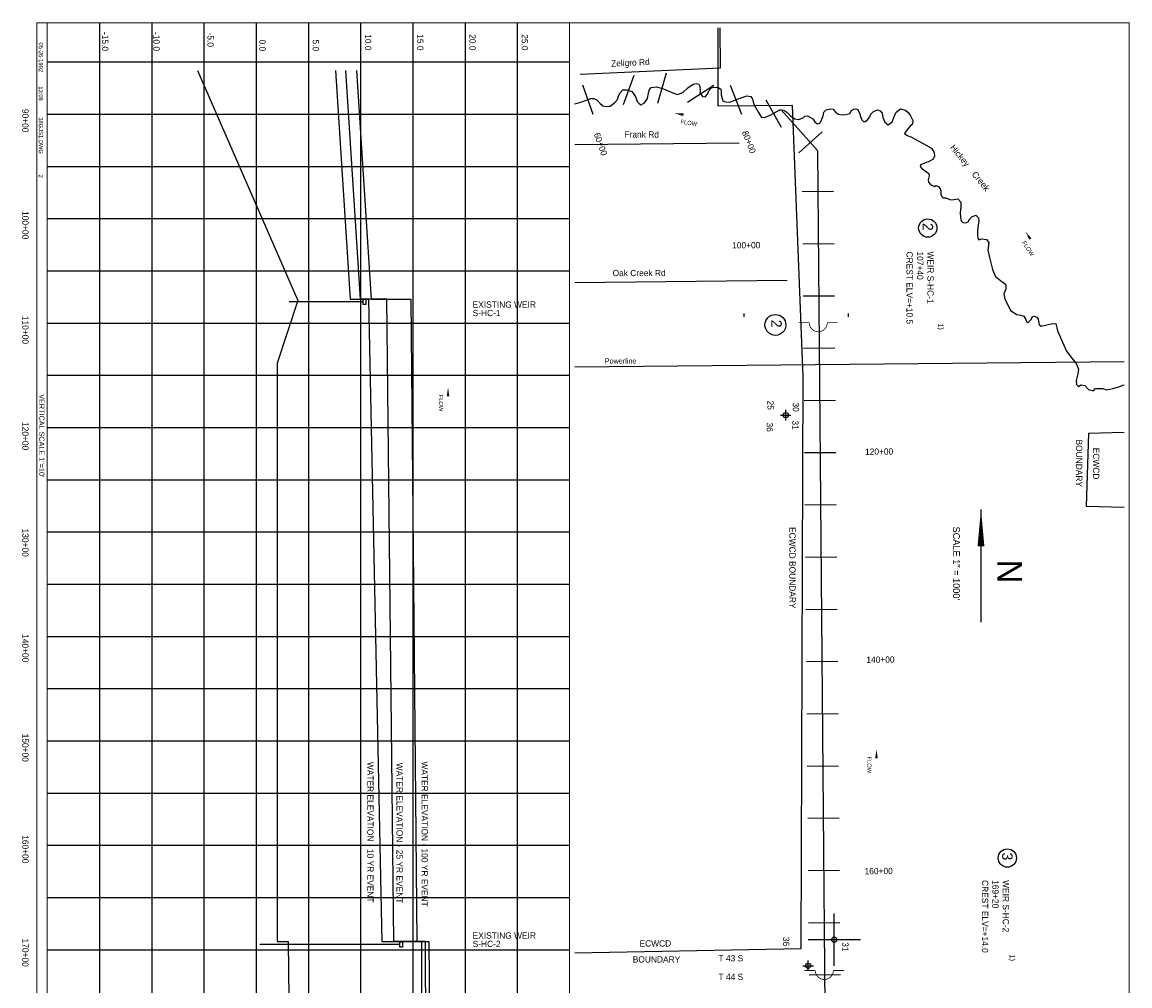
# Model space of a CAD drawing. Extents: x 275511 to 286231, y 848801 to 864811.
# Tile 2 of 2: x 275626 to 286231, y 855586 to 864811. Entities that reach past the tile are written whole.
import ezdxf
from ezdxf.enums import TextEntityAlignment as Align

# ---------------------------------------------------------------- set-up
doc = ezdxf.new("R2010")
doc.units = 0
doc.header["$LTSCALE"] = 1067
doc.header["$PDMODE"] = 34
doc.header["$PDSIZE"] = 50
for name, pattern in [('DASHED', [0]), ('DIVIDE', [0]), ('STREAM', [0])]:
    doc.linetypes.add(name, pattern=pattern)
doc.layers.get('0').update_dxf_attribs({"linetype": 'CONTINUOUS'})
for name, color, linetype in [('100YRWSEL', 15, 'CONTINUOUS'), ('10YRWSEL', 15, 'CONTINUOUS'), ('25YRWSEL', 15, 'CONTINUOUS'), ('BORDER', 1, 'CONTINUOUS'), ('ECWCD', 10, 'CONTINUOUS'), ('EG', 7, 'CONTINUOUS'), ('EXISTING', 7, 'CONTINUOUS'), ('GRID', 2, 'CONTINUOUS'), ('MINROADS', 7, 'CONTINUOUS'), ('POWERLINES', 14, 'DIVIDE'), ('SEC', 2, 'CONTINUOUS'), ('STATIONS', 7, 'CONTINUOUS'), ('STRUCTTEXT', 7, 'CONTINUOUS'), ('STRUCTURES', 1, 'CONTINUOUS'), ('TEXT', 7, 'CONTINUOUS'), ('TRUNKS', 5, 'STREAM'), ('WATER', 4, 'CONTINUOUS')]:
    doc.layers.add(name, color=color, linetype=linetype)

# ---------------------------------------------------------------- blocks, each defined once
blk = doc.blocks.new('TICK')
at = {"color": 0}
for points in [[(500, 0), (500, 1000)], [(0, 500), (1000, 500)]]:
    blk.add_lwpolyline(points, dxfattribs=at)
blk.add_point((500, 500), dxfattribs=at)
blk = doc.blocks.new('WEIR')
at = {"layer": 'STRUCTURES', "color": 0, "const_width": 30}
blk.add_lwpolyline([(13, 761), (13, 358, -1), (13, -332), (13, -734)], format="xyb", dxfattribs=at)
blk = doc.blocks.new('LOGON')
at = {"color": 0}
blk.add_attdef('DATE', text='', height=1, dxfattribs=at).set_placement((-1.87, 1.76), align=Align.RIGHT)
for tag, p in [('TIME', (1.56, 1.76)), ('DRAWING', (8.97, 1.76)), ('OPERATOR', (22.66, 1.76))]:
    blk.add_attdef(tag, p, '', height=1, dxfattribs=at)
blk = doc.blocks.new('FLARROW')
at = {"color": 0}
blk.add_lwpolyline([(-0.28, 0.019, 0, 0.05, 0), (-0.112, 0.019, 0, 0, -0.087559), (-0.012, 0.001, 0, 0, 0.245722), (0.075, 0.013, 0, 0, -0.309425), (0.212, 0.015, 0, 0, 0), (0.278, 0.013, 0, 0, 0)], format="xyseb", dxfattribs=at)
blk.add_text('FLOW', height=0.08, dxfattribs=at).set_placement((0.015, -0.157), align=Align.CENTER)
blk = doc.blocks.new('PROFWEIR')
at = {"layer": 'EXISTING', "color": 0}
blk.add_lwpolyline([(0, 25), (0, 50), (25, 50), (25, 0), (0, 0)], close=True, dxfattribs=at)
blk.add_lwpolyline([(25, 25), (735, 25)], dxfattribs=at)

msp = doc.modelspace()

# ---------------------------------------------------------------- linework, layer by layer
at = {"layer": '100YRWSEL', "color": 0}
msp.add_lwpolyline([(278826, 864348), (278966, 862158), (279347, 862158), (279404, 856011), (279519, 856011), (279567, 850758), (279572, 849431)], dxfattribs=at)
at = {"layer": '10YRWSEL', "color": 0}
msp.add_lwpolyline([(278626, 864348), (278766, 862158), (278942, 862158), (279071, 856011), (279448, 856011), (279457, 850758), (279462, 849431)], dxfattribs=at)
at = {"layer": '25YRWSEL', "color": 0}
msp.add_lwpolyline([(279512, 849431), (279507, 850758), (279489, 856011), (279184, 856011), (279117, 862158), (278866, 862158), (278726, 864348)], dxfattribs=at)
at = {"layer": 'BORDER', "color": 0, "const_width": 10}
msp.add_lwpolyline([(275766, 864806), (275766, 848806), (286226, 848806), (286226, 864806)], close=True, dxfattribs=at)
for points in [[(275866, 864806), (275866, 848806)], [(280866, 864806), (280866, 848806)]]:
    msp.add_lwpolyline(points, dxfattribs=at)
at = {"layer": 'ECWCD', "color": 0}
for p, q in [((283083, 855943), (283104, 861420)), ((280916, 855901), (283083, 855943))]:
    msp.add_line(p, q, dxfattribs=at)
for points in [[(283104, 861420), (283000, 864014), (282289, 864007), (282290, 864756)], [(286176, 860883), (285836, 860875), (285814, 860179), (286176, 860167)]]:
    msp.add_lwpolyline(points, dxfattribs=at)
at = {"layer": 'EG', "color": 0, "linetype": 'DASHED'}
msp.add_lwpolyline([(277306, 864348), (278266, 862148), (278066, 861548), (278066, 856011), (278173, 856011), (278251, 849431)], dxfattribs=at)
at = {"layer": 'EXISTING', "color": 0}
for points in [[(278532, 855981), (277903, 855981)], [(279242, 855981), (278532, 855981)]]:
    msp.add_lwpolyline(points, dxfattribs=at)
msp.add_lwpolyline([(279267, 855981), (279267, 855956), (279242, 855956), (279242, 856006), (279267, 856006)], close=True, dxfattribs=at)
at = {"layer": 'GRID', "color": 0}
for points in [[(276366, 864806), (276366, 848806)], [(276866, 864806), (276866, 848806)], [(277366, 864806), (277366, 848806)], [(277866, 864806), (277866, 848806)], [(278366, 864806), (278366, 848806)], [(278866, 864806), (278866, 848806)], [(279366, 864806), (279366, 848806)], [(279866, 864806), (279866, 848806)], [(280366, 864806), (280366, 848806)], [(275866, 864431), (280866, 864431)], [(275866, 863931), (280866, 863931)], [(275866, 863431), (280866, 863431)], [(275866, 862931), (280866, 862931)], [(275866, 862431), (280866, 862431)], [(275866, 861931), (280866, 861931)], [(275866, 861431), (280866, 861431)], [(275866, 860931), (280866, 860931)], [(275866, 860431), (280866, 860431)], [(275866, 859931), (280866, 859931)], [(275866, 859431), (280866, 859431)], [(275866, 858931), (280866, 858931)], [(275866, 858431), (280866, 858431)], [(275866, 857931), (280866, 857931)], [(275866, 857431), (280866, 857431)], [(275866, 856931), (280866, 856931)], [(275866, 856431), (280866, 856431)], [(275866, 855931), (280866, 855931)]]:
    msp.add_lwpolyline(points, dxfattribs=at)
at = {"layer": 'MINROADS', "color": 0}
for points in [[(282305, 864756), (282310, 864371), (280969, 864310)], [(282491, 863653), (280916, 863637)], [(280916, 862318), (282952, 862341)]]:
    msp.add_lwpolyline(points, dxfattribs=at)
at = {"layer": 'POWERLINES', "color": 0}
msp.add_lwpolyline([(280916, 861512), (286176, 861564)], dxfattribs=at)
at = {"layer": 'SEC', "color": 0}
for p in [(282937, 861049), (283151, 855778)]:
    msp.add_point(p, dxfattribs=at)
at = {"layer": 'STATIONS', "color": 0}
for p, q in [((281481, 864302), (281379, 864020)), ((281791, 864322), (281709, 864034)), ((280991, 864212), (281091, 863930)), ((282248, 864204), (281996, 864042)), ((282405, 864209), (282513, 863929)), ((282746, 864069), (282892, 863806)), ((283284, 863762), (283061, 863561)), ((283395, 863189), (283095, 863187)), ((283399, 862689), (283099, 862687)), ((283403, 862189), (283103, 862187)), ((283408, 861689), (283108, 861687)), ((283412, 861189), (283112, 861187)), ((283416, 860690), (283116, 860687)), ((283421, 860190), (283121, 860187)), ((283425, 859690), (283125, 859687)), ((283429, 859190), (283129, 859187)), ((283434, 858690), (283134, 858687)), ((283438, 858190), (283138, 858187)), ((283442, 857690), (283142, 857687)), ((283447, 857190), (283147, 857187)), ((283451, 856690), (283151, 856687)), ((283455, 856190), (283155, 856187)), ((283460, 855690), (283160, 855687))]:
    msp.add_line(p, q, dxfattribs=at)
at = {"layer": 'STRUCTTEXT', "color": 0}
for centre, radius in [((284297, 862840), 87.5), ((282838, 861913), 100), ((285058, 856809), 87.5)]:
    msp.add_circle(centre, radius, dxfattribs=at)
at = {"layer": 'TEXT', "color": 0}
for p, q in [((282535, 862021), (282535, 861991)), ((283535, 862021), (283535, 861991)), ((284806, 860146), (284806, 859066))]:
    msp.add_line(p, q, dxfattribs=at)
msp.add_lwpolyline([(284806, 860146, 0, 65.7, 0), (284806, 859794, 65.7, 65.7, 0)], format="xyseb", dxfattribs=at)
at = {"layer": 'TRUNKS', "color": 0}
for points in [[(280916, 864028), (280983, 864050), (281070, 864082), (281101, 864082), (281132, 864064), (281160, 864032), (281187, 864010), (281220, 864004), (281257, 864008), (281300, 864043), (281326, 864070), (281337, 864105), (281352, 864136), (281376, 864162), (281420, 864164), (281462, 864149), (281481, 864123), (281501, 864091), (281515, 864051), (281532, 864034), (281550, 864021), (281583, 864039), (281613, 864080), (281624, 864133), (281628, 864161), (281647, 864186), (281700, 864192), (281768, 864173), (281855, 864136), (281899, 864119), (281950, 864137), (282000, 864183), (282050, 864218), (282078, 864225), (282104, 864219), (282113, 864197), (282116, 864155), (282114, 864136), (282129, 864112), (282140, 864101), (282164, 864097), (282188, 864123), (282201, 864154), (282225, 864182), (282249, 864189), (282291, 864187), (282315, 864170), (282317, 864143), (282319, 864117), (282328, 864080), (282335, 864058), (282359, 864047), (282399, 864046), (282501, 864085), (282564, 864106), (282602, 864099), (282619, 864073), (282631, 864027), (282677, 863947), (282704, 863899), (282743, 863901), (282789, 863921), (282880, 863972), (282894, 863971), (283241, 863584), (283309, 855766), (283364, 848856)], [(282894, 863971), (282918, 863970), (282948, 863950), (282981, 863913), (283023, 863887), (283058, 863881), (283104, 863894), (283121, 863912), (283145, 863916), (283196, 863886), (283214, 863858), (283238, 863838), (283262, 863843), (283277, 863867), (283294, 863915), (283300, 863950), (283324, 863972), (283364, 863981), (283392, 863977), (283414, 863951), (283443, 863929), (283478, 863923), (283513, 863927), (283550, 863936), (283565, 863967), (283589, 863978), (283609, 863983), (283628, 863976), (283642, 863939), (283655, 863898), (283664, 863876), (283682, 863860), (283695, 863856), (283719, 863876), (283743, 863905), (283751, 863929), (283777, 863957), (283814, 863973), (283841, 863962), (283861, 863940), (283865, 863899), (283887, 863853), (283916, 863827), (283957, 863858), (283979, 863913), (283994, 863950), (284035, 863983), (284084, 863968), (284110, 863946), (284130, 863913), (284154, 863870), (284150, 863835), (284124, 863811), (284100, 863782), (284074, 863745), (284098, 863727), (284135, 863714), (284282, 863634), (284333, 863606), (284359, 863565), (284362, 863530), (284347, 863501), (284305, 863473), (284281, 863468), (284251, 863455), (284231, 863448), (284225, 863428), (284244, 863407), (284284, 863378), (284306, 863361), (284310, 863339), (284302, 863302), (284304, 863280), (284324, 863258), (284361, 863239), (284374, 863248), (284399, 863237), (284418, 863208), (284421, 863187), (284421, 863165), (284430, 863141), (284445, 863128), (284469, 863128), (284513, 863111), (284546, 863115), (284585, 863120), (284614, 863089), (284612, 863043), (284608, 862986), (284610, 862943), (284615, 862908), (284632, 862892), (284657, 862890), (284683, 862899), (284698, 862928), (284720, 862948), (284757, 862963), (284783, 862937), (284786, 862907), (284775, 862852), (284773, 862804), (284773, 862775), (284776, 862742), (284787, 862729), (284811, 862736), (284859, 862732), (284881, 862701), (284872, 862629), (284888, 862557), (284915, 862443), (284946, 862376), (284992, 862339), (285027, 862313), (285043, 862293), (285045, 862256), (285024, 862212), (285033, 862164), (285090, 862051), (285150, 862014), (285185, 862007), (285217, 861997), (285235, 861964), (285244, 861938), (285257, 861936), (285288, 861964), (285298, 861993), (285314, 861997), (285340, 861987), (285353, 861967), (285356, 861947), (285364, 861917), (285382, 861901), (285408, 861908), (285448, 861917), (285478, 861924), (285524, 861926), (285540, 861856), (285624, 861662), (285721, 861538), (285739, 861490), (285735, 861444), (285718, 861381), (285720, 861343), (285740, 861322), (285764, 861339), (285799, 861333), (285836, 861294), (285885, 861281), (285904, 861305), (285970, 861305), (286011, 861290), (286068, 861304), (286125, 861319), (286164, 861335), (286176, 861340)]]:
    msp.add_lwpolyline(points, dxfattribs=at)

# ---------------------------------------------------------------- block references
at = {"color": 0, "xscale": 0.5, "yscale": 0.5, "zscale": 0.5}
msp.add_blockref('TICK', (283151, 855778), dxfattribs=at)
at = {"layer": 'STRUCTURES', "color": 0, "xscale": 0.25, "yscale": 0.25, "zscale": 0.25, "rotation": 270}
for p in [(283245, 861937), (283303, 855736)]:
    msp.add_blockref('WEIR', p, dxfattribs=at)
at = {"layer": 'TEXT', "color": 0, "xscale": 40, "yscale": 40, "zscale": 40, "rotation": 270}
msp.add_blockref('LOGON', (275715, 864259), dxfattribs=at).add_auto_attribs({'DATE': '05-26-1992', 'TIME': '13:08', 'OPERATOR': '2', 'DRAWING': '38GJS1.DWG'})
at = {"layer": 'TEXT', "color": 0, "rotation": 180}
msp.add_blockref('PROFWEIR', (278917, 862158), dxfattribs=at)
at = {"layer": 'TRUNKS', "color": 0, "xscale": 500, "yscale": 500, "zscale": 500}
for p, rotation in [((282011, 863907), 351.2389017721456), ((285302, 862683), 303.1782049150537), ((279694, 861173), 270), ((283796, 857709), 270)]:
    msp.add_blockref('FLARROW', p, dxfattribs=dict(at, rotation=rotation))

# ---------------------------------------------------------------- texts
at = {"layer": '100YRWSEL', "color": 0}
msp.add_text('WATER ELEVATION - 100 YR EVENT', height=60, rotation=270, dxfattribs=at).set_placement((279450, 857734))
at = {"layer": '10YRWSEL', "color": 0}
msp.add_text('WATER ELEVATION - 10 YR EVENT', height=60, rotation=270, dxfattribs=at).set_placement((278930, 857730))
at = {"layer": '25YRWSEL', "color": 0}
msp.add_text('WATER ELEVATION - 25 YR EVENT', height=60, rotation=270, dxfattribs=at).set_placement((279210, 857722))
at = {"layer": 'ECWCD', "color": 0}
for s, p in [('BOUNDARY', (285716, 860816)), ('ECWCD', (285879, 860737)), ('ECWCD BOUNDARY', (282971, 859978))]:
    msp.add_text(s, height=60, rotation=270, dxfattribs=at).set_placement(p)
for s, p in [('ECWCD', (281537, 855962)), ('BOUNDARY', (281472, 855809))]:
    msp.add_text(s, height=60, dxfattribs=at).set_placement(p)
at = {"layer": 'MINROADS', "color": 0}
msp.add_text('Zeligro Rd', height=60, rotation=3, dxfattribs=at).set_placement((281266, 864384))
for s, p in [('Frank Rd', (281393, 863706)), ('Oak Creek Rd', (281279, 862380))]:
    msp.add_text(s, height=60, dxfattribs=at).set_placement(p)
at = {"layer": 'POWERLINES', "color": 0}
msp.add_text('Powerline', height=50, dxfattribs=at).set_placement((281204, 861543))
at = {"layer": 'STATIONS', "color": 0}
for s, rotation, p in [('60+00', 289.6251, (281136, 863634)), ('80+00', 291.2908, (282557, 863653)), ('100+00', 0.4954, (282559, 862646)), ('120+00', 0.4954, (283831, 860670)), ('140+00', 0.4954, (283844, 858679)), ('160+00', 0.4954, (283827, 856655))]:
    msp.add_text(s, height=60, rotation=rotation, dxfattribs=at).set_placement(p, align=Align.CENTER)
at = {"layer": 'STRUCTTEXT', "color": 0}
for s, height, p in [('2', 100, (284248, 862889)), ('CREST ELV=+10.5', 60, (284093, 862616)), ('107+40', 60, (284193, 862616)), ('WEIR S-HC-1', 60, (284293, 862616)), ('2', 100, (282799, 861962)), ('1)', 50, (284399, 861928)), ('3', 100, (285009, 856862)), ('CREST ELV=+14.0', 60, (284815, 856598)), ('169+20', 60, (284915, 856598)), ('WEIR S-HC-2', 60, (285015, 856598)), ('1)', 50, (285082, 855885))]:
    msp.add_text(s, height=height, rotation=270, dxfattribs=at).set_placement(p)
at = {"layer": 'TEXT', "color": 0}
for s, height, rotation, p in [('-15.0', 60, 270, (276391, 864626)), ('-10.0', 60, 270, (276882, 864626)), ('90+00', 60, 270, (275627, 863868)), ('100+00', 60, 270, (275627, 862868)), ('110+00', 60, 270, (275627, 861865)), ('25', 60, 270, (282762, 861144)), ('30', 60, 270, (283004, 861126)), ('120+00', 60, 270, (275627, 860848)), ('36', 60, 270, (282754, 860934)), ('31', 60, 270, (282999, 860954)), ('130+00', 60, 270, (275627, 859828)), ('SCALE 1" = 1000\'', 65.73, 270, (284538, 859630)), ('N', 235, 90, (285198, 859552)), ('140+00', 60, 270, (275627, 858818)), ('150+00', 60, 270, (275627, 857865)), ('160+00', 60, 270, (275627, 856893)), ('170+00', 60, 270, (275627, 855903)), ('36', 60, 270, (282911, 856010)), ('31', 60, 270, (283478, 855959))]:
    msp.add_text(s, height=height, rotation=rotation, dxfattribs=at).set_placement(p, align=Align.CENTER)
for s, height, p in [('-5.0', 60, (277400, 864712)), ('10.0', 60, (278908, 864696)), ('15.0', 60, (279408, 864696)), ('20.0', 60, (279908, 864696)), ('25.0', 60, (280408, 864696)), ('0.0', 60, (277897, 864645)), ('5.0', 60, (278408, 864645)), ('VERTICAL SCALE 1"=10\'', 50, (275789, 861249))]:
    msp.add_text(s, height=height, rotation=270, dxfattribs=at).set_placement(p)
for s, p in [('EXISTING WEIR', (279939, 862078)), ('S-HC-1', (279939, 861997)), ('EXISTING WEIR', (279939, 856038)), ('S-HC-2', (279939, 855957)), ('T 43 S', (282293, 855820)), ('T 44 S', (282293, 855642))]:
    msp.add_text(s, height=60, dxfattribs=at).set_placement(p)
at = {"layer": 'WATER', "color": 0}
msp.add_text('Hickey    Creek', height=60, rotation=309.0401, dxfattribs=at).set_placement((284506, 863609))

doc.saveas('drawing.dxf')
